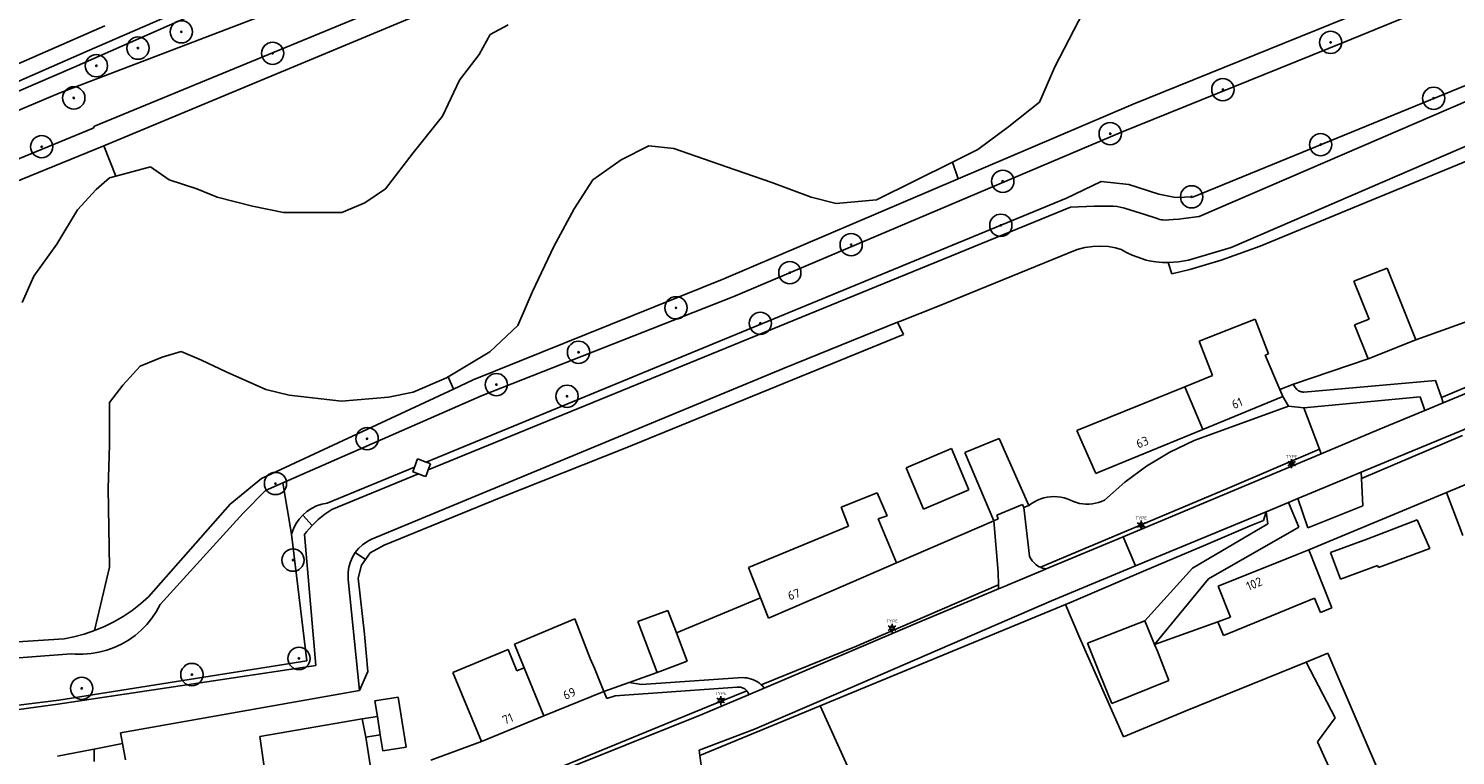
# Model space of a CAD drawing. Header units: metres. Extents: x 102000 to 105000, y 414600 to 420766.
# Tile 171 of 206: x 103229 to 103390, y 419471 to 419552. Entities that reach past the tile are written whole.
import ezdxf
from ezdxf.enums import TextEntityAlignment as Align

# ---------------------------------------------------------------- set-up
doc = ezdxf.new("R2010")
doc.units = ezdxf.units.M
doc.layers.get('0').update_dxf_attribs({"color": 8})
doc.layers.add('N-WE-GR-GRAS-A', color=252, linetype='Continuous', lineweight=18)
doc.layers.add('N-WE-GR-OEVERBEPLANTING-A', color=252, linetype='Continuous', lineweight=18)
doc.styles.add('MtXpl_NLCS-ISO', font='NLCS-ISO.ttf')
doc.styles.add('NLCS-ISO', font='NLCS-ISO.ttf')

msp = doc.modelspace()

# ---------------------------------------------------------------- hatches: boundary and pattern name
at = {"ltscale": 0.1}
h = msp.add_hatch(color=256, dxfattribs=at)
edge = h.paths.add_edge_path()
edge.add_arc((103246.6, 419552.08), 0.075, 0, 360)
h = msp.add_hatch(color=256, dxfattribs=at)
edge = h.paths.add_edge_path()
edge.add_arc((103375.53, 419550.89), 0.075, 0, 360)
h = msp.add_hatch(color=256, dxfattribs=at)
edge = h.paths.add_edge_path()
edge.add_arc((103241.73, 419550.25), 0.075, 0, 360)
h = msp.add_hatch(color=256, dxfattribs=at)
edge = h.paths.add_edge_path()
edge.add_arc((103256.84, 419549.67), 0.075, 0, 360)
h = msp.add_hatch(color=256, dxfattribs=at)
edge = h.paths.add_edge_path()
edge.add_arc((103237.07, 419548.27), 0.075, 0, 360)
h = msp.add_hatch(color=256, dxfattribs=at)
edge = h.paths.add_edge_path()
edge.add_arc((103363.44, 419545.59), 0.075, 0, 360)
h = msp.add_hatch(color=256, dxfattribs=at)
edge = h.paths.add_edge_path()
edge.add_arc((103234.53, 419544.66), 0.075, 0, 360)
h = msp.add_hatch(color=256, dxfattribs=at)
edge = h.paths.add_edge_path()
edge.add_arc((103387.08, 419544.62), 0.075, 0, 360)
h = msp.add_hatch(color=256, dxfattribs=at)
edge = h.paths.add_edge_path()
edge.add_arc((103230.93, 419539.18), 0.075, 0, 360)
h = msp.add_hatch(color=256, dxfattribs=at)
edge = h.paths.add_edge_path()
edge.add_arc((103350.8, 419540.64), 0.075, 0, 360)
h = msp.add_hatch(color=256, dxfattribs=at)
edge = h.paths.add_edge_path()
edge.add_arc((103374.41, 419539.41), 0.075, 0, 360)
h = msp.add_hatch(color=256, dxfattribs=at)
edge = h.paths.add_edge_path()
edge.add_arc((103338.75, 419535.3), 0.075, 0, 360)
h = msp.add_hatch(color=256, dxfattribs=at)
edge = h.paths.add_edge_path()
edge.add_arc((103359.93, 419533.55), 0.075, 0, 360)
h = msp.add_hatch(color=256, dxfattribs=at)
edge = h.paths.add_edge_path()
edge.add_arc((103338.53, 419530.36), 0.075, 0, 360)
h = msp.add_hatch(color=256, dxfattribs=at)
edge = h.paths.add_edge_path()
edge.add_arc((103321.74, 419528.18), 0.075, 0, 360)
h = msp.add_hatch(color=256, dxfattribs=at)
edge = h.paths.add_edge_path()
edge.add_arc((103314.86, 419525.03), 0.075, 0, 360)
h = msp.add_hatch(color=256, dxfattribs=at)
edge = h.paths.add_edge_path()
edge.add_arc((103302.09, 419521.09), 0.075, 0, 360)
h = msp.add_hatch(color=256, dxfattribs=at)
edge = h.paths.add_edge_path()
edge.add_arc((103311.55, 419519.35), 0.075, 0, 360)
h = msp.add_hatch(color=256, dxfattribs=at)
edge = h.paths.add_edge_path()
edge.add_arc((103291.16, 419516.1), 0.075, 0, 360)
h = msp.add_hatch(color=256, dxfattribs=at)
edge = h.paths.add_edge_path()
edge.add_arc((103281.94, 419512.47), 0.075, 0, 360)
h = msp.add_hatch(color=256, dxfattribs=at)
edge = h.paths.add_edge_path()
edge.add_arc((103289.87, 419511.16), 0.075, 0, 360)
h = msp.add_hatch(color=256, dxfattribs=at)
edge = h.paths.add_edge_path()
edge.add_arc((103267.44, 419506.39), 0.075, 0, 360)
h = msp.add_hatch(color=256, dxfattribs=at)
edge = h.paths.add_edge_path()
edge.add_arc((103257.16, 419501.36), 0.075, 0, 360)
h = msp.add_hatch(color=256, dxfattribs=at)
edge = h.paths.add_edge_path()
edge.add_arc((103259.13, 419492.76), 0.075, 0, 360)
h = msp.add_hatch(color=256, dxfattribs=at)
edge = h.paths.add_edge_path()
edge.add_arc((103259.79, 419481.72), 0.075, 0, 360)
h = msp.add_hatch(color=256, dxfattribs=at)
edge = h.paths.add_edge_path()
edge.add_arc((103247.78, 419479.91), 0.075, 0, 360)
h = msp.add_hatch(color=256, dxfattribs=at)
edge = h.paths.add_edge_path()
edge.add_arc((103235.42, 419478.36), 0.075, 0, 360)
at = {"layer": 'N-WE-GR-GRAS-A'}
h = msp.add_hatch(dxfattribs=at)
h.set_pattern_fill('AGR-GRAS_01-SO', color=256, scale=0.1, pattern_type=2)
h.set_pattern_definition([(0, (0, 500), (2.5, 2.5), [0.3, -2]), (45, (1, 500.5), (-0.282842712, 4.666904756), [0.3, -2]), (30, (0.2, 500.3), (0.568653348, 3.21506351), [0.3, -2]), (15, (0.8, 501.2), (0.964067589, 1.8112354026), [0.3, -2]), (135, (0.4, 505), (-0.070710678, -1.6263455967), [0.3, -2]), (150, (3, 501), (0.5392304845, -1.4660254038), [0.3, -2]), (165, (0.6, 500.1), (0.358630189, -1.752536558), [0.3, -2]), (85, (1, 501), (-2.181693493, 2.600041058), [0.3, -2]), (100, (0, 500), (-2.780294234, 1.946782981), [0.3, -2])])
edge = h.paths.add_edge_path()
edge.add_line((103210.11, 419417.08), (103217.93, 419417.64))
edge.add_line((103217.93, 419417.64), (103234.08, 419357.33))
edge.add_line((103234.08, 419357.33), (103254.83, 419362.93))
edge.add_line((103254.83, 419362.93), (103256.39, 419357.1))
edge.add_line((103256.39, 419357.1), (103316.6, 419373.21))
edge.add_line((103316.6, 419373.21), (103315.01, 419379.16))
edge.add_line((103315.01, 419379.16), (103385.83, 419398.26))
edge.add_line((103385.83, 419398.26), (103387.46, 419392.18))
edge.add_line((103387.46, 419392.18), (103406.53, 419397.2))
edge.add_line((103406.53, 419397.2), (103442.3, 419411.88))
edge.add_line((103442.3, 419411.88), (103439.47, 419418.78))
edge.add_line((103439.47, 419418.78), (103529.82, 419455.2))
edge.add_line((103529.82, 419455.2), (103532.43, 419448.85))
edge.add_line((103532.43, 419448.85), (103572.69, 419465.37))
edge.add_line((103572.69, 419465.37), (103581.63, 419492.91))
edge.add_line((103581.63, 419492.91), (103389.09, 419415.29))
edge.add_line((103389.09, 419415.29), (103250.81, 419378))
edge.add_arc((103249.58, 419382.59), 4.75, 194.9859, 285.093, ccw=False)
edge.add_line((103244.99, 419381.36), (103235.55, 419416.53))
edge.add_arc((103233.71, 419415.74), 2, 23.2211, 91.1811)
edge.add_line((103233.67, 419417.74), (103220.41, 419417.47))
edge.add_line((103220.41, 419417.47), (103210.11, 419417.08))
at = {"layer": 'N-WE-GR-OEVERBEPLANTING-A'}
h = msp.add_hatch(dxfattribs=at)
h.set_pattern_fill('AGR-BEPLANTING_SOORT_01-SO', color=256, scale=0.1, pattern_type=2)
h.set_pattern_definition([(60, (103582.13463, 419496.0748), (-0.2886752, 0.4999999), [0.144338, -0.433013]), (120, (103582.13463, 419496.0748), (-0.5773502, -1e-07), [0.144338, -0.433013]), (270, (103582.13463, 419496.07482), (0.288675, -0.5), [0.125, -0.875])])
edge = h.paths.add_edge_path()
edge.add_line((103568.8, 419452.96), (103581.63, 419492.91))
edge.add_line((103581.63, 419492.91), (103389.09, 419415.29))
edge.add_line((103389.09, 419415.29), (103250.81, 419378))
edge.add_arc((103249.58, 419382.59), 4.75, 194.9859, 285.093, ccw=False)
edge.add_line((103244.99, 419381.36), (103235.55, 419416.53))
edge.add_arc((103233.71, 419415.74), 2, 23.2211, 91.1804)
edge.add_line((103233.67, 419417.74), (103220.41, 419417.47))
edge.add_arc((103220.27, 419423.92), 6.45, 181.2023, 271.2023, ccw=False)
edge.add_line((103213.82, 419423.78), (103213.82, 419425.02))
edge.add_arc((103220.51, 419424.52), 6.71, 93.3467, 175.7141, ccw=False)
edge.add_line((103220.12, 419431.22), (103239.06, 419431.62))
edge.add_line((103239.06, 419431.62), (103291.97, 419438.06))
edge.add_line((103291.97, 419438.06), (103374.13, 419460.22))
edge.add_line((103374.13, 419460.22), (103571.21, 419539.65))
edge.add_line((103571.21, 419539.65), (103602.95, 419530.99))
edge.add_line((103602.95, 419530.99), (103600.56, 419527.5))
edge.add_line((103600.56, 419527.5), (103571.46, 419535.44))
edge.add_line((103571.46, 419535.44), (103375.41, 419456.41))
edge.add_line((103375.41, 419456.41), (103292.05, 419433.93))
edge.add_line((103292.05, 419433.93), (103239.14, 419428.02))
edge.add_line((103239.14, 419428.02), (103220.19, 419427.62))
edge.add_arc((103220.27, 419423.92), 3.7, 91.2023, 271.2023)
edge.add_line((103220.35, 419420.22), (103235.55, 419420.53))
edge.add_arc((103235.43, 419418.04), 2.5, 14.9905, 87.3009, ccw=False)
edge.add_line((103237.84, 419418.68), (103247.64, 419382.07))
edge.add_line((103247.64, 419382.07), (103247.62, 419382.16))
edge.add_arc((103249.57, 419382.58), 1.99, 192.1416, 259.5061)
edge.add_line((103249.21, 419380.62), (103250.1, 419380.66))
edge.add_line((103250.1, 419380.66), (103388.17, 419417.89))
edge.add_line((103388.17, 419417.89), (103582.13, 419496.07))
edge.add_arc((103582.99, 419494.36), 1.91, -12.4829, 116.4606, ccw=False)
edge.add_line((103584.86, 419493.95), (103571.98, 419454.28))
edge.add_line((103571.98, 419454.28), (103568.8, 419452.96))

# ---------------------------------------------------------------- linework, layer by layer
at = {"transparency": 33554687}
for p, q in [((103377.04, 419550.91), (103532.16, 419614.7)), ((103236.84, 419541.47), (103365.77, 419594.71)), ((103237.92, 419539.27), (103294.67, 419562.98)), ((103256.52, 419558.83), (103236.05, 419549.91)), ((103234.57, 419548.12), (103255.69, 419557.45)), ((103344.57, 419548.14), (103348.3, 419555.29)), ((103257.97, 419554.79), (103232.9, 419545.19)), ((103377.24, 419553.61), (103353.36, 419543.94)), ((103215.97, 419543.09), (103238.02, 419552.74)), ((103283.27, 419552.88), (103281.25, 419551.79)), ((103281.25, 419551.79), (103280, 419549.54)), ((103352.06, 419540.82), (103377.04, 419550.91)), ((103236.05, 419549.91), (103215.06, 419540.73)), ((103280, 419549.54), (103277.82, 419546.66)), ((103400.79, 419550.23), (103360.14, 419533.55)), ((103360.78, 419531.36), (103404.82, 419550.36)), ((103215.35, 419539.8), (103234.57, 419548.12)), ((103342.86, 419544.17), (103344.57, 419548.14)), ((103277.82, 419546.66), (103275.88, 419542.61)), ((103232.9, 419545.19), (103201.58, 419531.96)), ((103339.44, 419541.45), (103342.86, 419544.17)), ((103405.26, 419545.51), (103364.37, 419527.88)), ((103409.56, 419545.3), (103378.86, 419532.65)), ((103275.88, 419542.61), (103272.61, 419538.49)), ((103353.36, 419543.94), (103333.73, 419535.56)), ((103199.1, 419525.76), (103236.72, 419541.26)), ((103236.72, 419541.26), (103236.84, 419541.47)), ((103308.59, 419522.36), (103352.06, 419540.82)), ((103335.94, 419538.88), (103339.44, 419541.45)), ((103203.79, 419525.37), (103237.91, 419539.27)), ((103237.91, 419539.27), (103237.92, 419539.27)), ((103239.23, 419535.88), (103237.92, 419539.27)), ((103295.95, 419537.71), (103299.06, 419539.27)), ((103299.06, 419539.27), (103301.86, 419538.96)), ((103272.61, 419538.49), (103269.5, 419534.45)), ((103292.76, 419535.46), (103295.95, 419537.71)), ((103301.86, 419538.96), (103307.77, 419536.93)), ((103333.09, 419537.46), (103335.94, 419538.88)), ((103243.13, 419536.93), (103239.23, 419535.88)), ((103245.23, 419535.46), (103243.13, 419536.93)), ((103307.77, 419536.93), (103312.83, 419535.15)), ((103324.58, 419533.2), (103333.09, 419537.46)), ((103333.73, 419535.56), (103333.09, 419537.46)), ((103238.54, 419535.69), (103237.06, 419534.37)), ((103239.23, 419535.88), (103238.54, 419535.69)), ((103248.34, 419534.45), (103245.23, 419535.46)), ((103250.6, 419533.51), (103248.34, 419534.45)), ((103269.5, 419534.45), (103267.17, 419532.89)), ((103290.66, 419532.19), (103292.76, 419535.46)), ((103333.73, 419535.56), (103307.46, 419524.35)), ((103312.83, 419535.15), (103317.27, 419533.51)), ((103349.79, 419535.26), (103345.91, 419533.4)), ((103352.9, 419534.95), (103349.79, 419535.26)), ((103356.25, 419533.86), (103352.9, 419534.95)), ((103237.06, 419534.37), (103234.96, 419532.11)), ((103254.57, 419532.5), (103250.6, 419533.51)), ((103267.17, 419532.89), (103264.6, 419531.8)), ((103345.91, 419533.4), (103274.69, 419504.01)), ((103317.27, 419533.51), (103320.07, 419532.81)), ((103320.07, 419532.81), (103324.58, 419533.2)), ((103358.13, 419533.49), (103356.25, 419533.86)), ((103360.14, 419533.55), (103358.13, 419533.49)), ((103234.96, 419532.11), (103232.63, 419528.22)), ((103258.07, 419531.8), (103254.57, 419532.5)), ((103260.94, 419531.8), (103258.07, 419531.8)), ((103264.6, 419531.8), (103260.94, 419531.8)), ((103274.3, 419502.88), (103346.34, 419532.38)), ((103288.4, 419527.99), (103290.66, 419532.19)), ((103346.34, 419532.38), (103349.03, 419532.52)), ((103349.03, 419532.52), (103349.66, 419532.52)), ((103349.66, 419532.52), (103350.51, 419532.51)), ((103350.51, 419532.51), (103351.15, 419532.5)), ((103351.15, 419532.5), (103351.57, 419532.46)), ((103351.57, 419532.46), (103351.91, 419532.4)), ((103351.91, 419532.4), (103352.4, 419532.27)), ((103352.4, 419532.27), (103353.6, 419531.91)), ((103353.6, 419531.91), (103354.7, 419531.56)), ((103354.7, 419531.56), (103355.94, 419531.14)), ((103359.03, 419531.1), (103360.78, 419531.36)), ((103378.86, 419532.65), (103367.63, 419528.02)), ((103355.94, 419531.14), (103356.37, 419531.01)), ((103356.37, 419531.01), (103356.57, 419530.97)), ((103356.57, 419530.97), (103356.71, 419530.96)), ((103356.71, 419530.96), (103357.05, 419530.95)), ((103357.05, 419530.95), (103357.37, 419530.97)), ((103357.37, 419530.97), (103357.88, 419531.01)), ((103357.88, 419531.01), (103358.52, 419531.05)), ((103358.52, 419531.05), (103359.03, 419531.1)), ((103232.63, 419528.22), (103230.06, 419524.64)), ((103285.99, 419522.93), (103288.4, 419527.99)), ((103347.96, 419527.85), (103348.84, 419527.99)), ((103348.84, 419527.99), (103349.73, 419528.02)), ((103349.73, 419528.02), (103350.62, 419527.96)), ((103367.63, 419528.02), (103363.25, 419526.44)), ((103331.41, 419521.24), (103347.1, 419527.62)), ((103347.1, 419527.62), (103347.96, 419527.85)), ((103350.62, 419527.96), (103351.39, 419527.81)), ((103351.39, 419527.81), (103352.04, 419527.63)), ((103352.04, 419527.63), (103352.64, 419527.29)), ((103352.64, 419527.29), (103353.25, 419527.01)), ((103353.25, 419527.01), (103354.85, 419526.44)), ((103354.85, 419526.44), (103355.16, 419526.36)), ((103359.6, 419526.45), (103358.47, 419526.24)), ((103364.37, 419527.88), (103359.6, 419526.45)), ((103363.25, 419526.44), (103359.72, 419525.4)), ((103355.16, 419526.36), (103355.92, 419526.24)), ((103355.92, 419526.24), (103356.68, 419526.17)), ((103356.68, 419526.17), (103357.32, 419526.16)), ((103358.47, 419526.24), (103357.32, 419526.16)), ((103357.71, 419524.92), (103357.32, 419526.16)), ((103359.72, 419525.4), (103357.71, 419524.92)), ((103378.15, 419524.07), (103381.88, 419525.56)), ((103381.88, 419525.56), (103385.1, 419517.49)), ((103230.06, 419524.64), (103228.74, 419521.69)), ((103307.46, 419524.35), (103279.34, 419512.99)), ((103379.84, 419519.83), (103378.15, 419524.07)), ((103280.35, 419511.26), (103308.59, 419522.36)), ((103284.36, 419519.12), (103285.99, 419522.93)), ((103385.1, 419517.49), (103397.22, 419521.84)), ((103327.26, 419519.6), (103331.41, 419521.24)), ((103281.21, 419516.15), (103284.36, 419519.12)), ((103326.95, 419519.48), (103314.22, 419514.3)), ((103326.95, 419519.48), (103327.26, 419519.6)), ((103326.95, 419519.48), (103327.6, 419518.1)), ((103367.08, 419519.8), (103360.77, 419517.36)), ((103368.57, 419515.94), (103367.08, 419519.8)), ((103378.22, 419519.18), (103379.84, 419519.83)), ((103379.75, 419515.36), (103378.22, 419519.18)), ((103387.96, 419511.03), (103406.63, 419518.83)), ((103327.6, 419518.1), (103296.37, 419505.32)), ((103360.77, 419517.36), (103362.27, 419513.48)), ((103378.97, 419502.63), (103415.77, 419517.94)), ((103385.1, 419517.49), (103379.75, 419515.36)), ((103406.88, 419518.16), (103388.17, 419510.42)), ((103241.98, 419514.55), (103244.44, 419515.53)), ((103244.44, 419515.53), (103246.57, 419516.18)), ((103246.57, 419516.18), (103248.86, 419515.2)), ((103248.86, 419515.2), (103251.64, 419513.89)), ((103276.52, 419513.34), (103281.21, 419516.15)), ((103368.18, 419515.77), (103368.57, 419515.94)), ((103369.82, 419511.93), (103368.18, 419515.77)), ((103371.38, 419512.52), (103379.75, 419515.36)), ((103240.02, 419512.42), (103241.98, 419514.55)), ((103251.64, 419513.89), (103256.06, 419511.93)), ((103314.22, 419514.3), (103267.84, 419495.08)), ((103238.55, 419510.46), (103240.02, 419512.42)), ((103272.59, 419511.6), (103276.35, 419513.24)), ((103276.35, 419513.24), (103276.52, 419513.34)), ((103277.13, 419511.96), (103276.52, 419513.34)), ((103279.34, 419512.99), (103277.13, 419511.96)), ((103347.05, 419507.33), (103359.17, 419512.23)), ((103362.27, 419513.48), (103359.17, 419512.23)), ((103359.17, 419512.23), (103361.18, 419507.44)), ((103371.38, 419512.52), (103369.82, 419511.93)), ((103371.41, 419512.42), (103371.38, 419512.52)), ((103371.45, 419512.32), (103371.41, 419512.42)), ((103371.5, 419512.22), (103371.45, 419512.32)), ((103371.56, 419512.14), (103371.5, 419512.22)), ((103371.62, 419512.05), (103371.56, 419512.14)), ((103371.69, 419511.97), (103371.62, 419512.05)), ((103371.77, 419511.9), (103371.69, 419511.97)), ((103387.31, 419512.93), (103372.54, 419511.62)), ((103387.96, 419511.03), (103387.31, 419512.93)), ((103238.55, 419505.71), (103238.55, 419510.46)), ((103277.13, 419511.96), (103255.59, 419501.91)), ((103256.06, 419511.93), (103258.68, 419511.27)), ((103257.97, 419501.42), (103280.35, 419511.26)), ((103258.68, 419511.27), (103264.57, 419510.62)), ((103264.57, 419510.62), (103269.84, 419511.05)), ((103269.84, 419511.05), (103272.59, 419511.6)), ((103361.18, 419507.44), (103370.16, 419511.14)), ((103369.82, 419511.93), (103370.16, 419511.14)), ((103370.16, 419511.14), (103370.79, 419510.05)), ((103371.85, 419511.84), (103371.77, 419511.9)), ((103371.94, 419511.78), (103371.85, 419511.84)), ((103372.04, 419511.73), (103371.94, 419511.78)), ((103372.13, 419511.69), (103372.04, 419511.73)), ((103372.23, 419511.66), (103372.13, 419511.69)), ((103372.34, 419511.64), (103372.23, 419511.66)), ((103372.44, 419511.62), (103372.34, 419511.64)), ((103372.54, 419511.62), (103372.44, 419511.62)), ((103372.54, 419509.85), (103385.57, 419511.09)), ((103385.57, 419511.09), (103386.09, 419509.55)), ((103386.09, 419509.55), (103388.17, 419510.42)), ((103388.17, 419510.42), (103387.96, 419511.03)), ((103370.79, 419510.05), (103360.22, 419506.21)), ((103370.79, 419510.05), (103372.54, 419509.85)), ((103374.28, 419505.2), (103372.54, 419509.85)), ((103386.09, 419509.55), (103380.93, 419507.42)), ((103349.18, 419502.5), (103347.05, 419507.33)), ((103361.18, 419507.44), (103349.54, 419502.65)), ((103380.93, 419507.42), (103374.74, 419504.82)), ((103238.38, 419500.8), (103238.55, 419505.71)), ((103338.36, 419506.4), (103334.49, 419504.86)), ((103341.67, 419498.89), (103338.36, 419506.4)), ((103360.22, 419506.21), (103357.49, 419504.89)), ((103390.33, 419506.77), (103379, 419501.91)), ((103272.75, 419503.21), (103273.09, 419504.13)), ((103273.09, 419504.13), (103273.22, 419504.08)), ((103273.22, 419504.08), (103274.07, 419503.76)), ((103274.69, 419504.01), (103274.5, 419503.93)), ((103296.37, 419505.32), (103282.43, 419499.78)), ((103333, 419505.29), (103327.91, 419503.13)), ((103334.95, 419500.64), (103333, 419505.29)), ((103334.49, 419504.86), (103337.74, 419497.18)), ((103374.46, 419504.71), (103352.24, 419495.39)), ((103357.49, 419504.89), (103354.89, 419503.32)), ((103363.95, 419500.79), (103374.28, 419505.2)), ((103374.28, 419505.2), (103374.46, 419504.71)), ((103374.74, 419504.82), (103374.46, 419504.71)), ((103388.53, 419500.37), (103398.38, 419504.43)), ((103272.75, 419503.21), (103262.95, 419499.17)), ((103273.21, 419502.43), (103263.49, 419498.45)), ((103272.55, 419502.66), (103272.75, 419503.21)), ((103273.21, 419502.43), (103272.55, 419502.66)), ((103273.65, 419502.28), (103273.21, 419502.43)), ((103274.18, 419502.56), (103274.04, 419502.15)), ((103274.5, 419503.93), (103274.07, 419503.76)), ((103274.07, 419503.76), (103274.4, 419503.63)), ((103274.3, 419502.88), (103274.18, 419502.56)), ((103274.55, 419503.58), (103274.3, 419502.88)), ((103274.4, 419503.63), (103274.55, 419503.58)), ((103327.91, 419503.13), (103329.87, 419498.49)), ((103349.54, 419502.65), (103349.18, 419502.5)), ((103354.89, 419503.32), (103352.45, 419501.52)), ((103377.35, 419501.96), (103378.97, 419502.63)), ((103379, 419501.91), (103378.97, 419502.63)), ((103238.55, 419491.96), (103238.38, 419500.8)), ((103255.59, 419501.91), (103252.07, 419499.03)), ((103257.97, 419501.42), (103256.03, 419500.57)), ((103258.97, 419495.67), (103257.97, 419501.42)), ((103274.04, 419502.15), (103273.65, 419502.28)), ((103342.97, 419491.96), (103363.95, 419500.79)), ((103352.45, 419501.52), (103350.17, 419499.51)), ((103371.85, 419499.67), (103377.35, 419501.96)), ((103379, 419501.91), (103379.13, 419498.86)), ((103256.03, 419500.57), (103253.54, 419498.02)), ((103262.95, 419499.17), (103262.35, 419499.04)), ((103282.43, 419499.78), (103269.35, 419494.43)), ((103324.67, 419500.31), (103320.61, 419498.69)), ((103325.77, 419497.74), (103324.67, 419500.31)), ((103329.87, 419498.49), (103334.95, 419500.64)), ((103342.3, 419499.32), (103341.98, 419499.12)), ((103342.64, 419499.49), (103342.3, 419499.32)), ((103343, 419499.64), (103342.64, 419499.49)), ((103343.36, 419499.75), (103343, 419499.64)), ((103343.73, 419499.83), (103343.36, 419499.75)), ((103344.11, 419499.88), (103343.73, 419499.83)), ((103344.49, 419499.89), (103344.11, 419499.88)), ((103344.88, 419499.88), (103344.49, 419499.89)), ((103345.25, 419499.83), (103344.88, 419499.88)), ((103345.63, 419499.74), (103345.25, 419499.83)), ((103345.99, 419499.63), (103345.63, 419499.74)), ((103346.34, 419499.48), (103345.99, 419499.63)), ((103346.67, 419499.34), (103346.34, 419499.48)), ((103347.01, 419499.22), (103346.67, 419499.34)), ((103347.36, 419499.13), (103347.01, 419499.22)), ((103349.5, 419499.24), (103349.15, 419499.15)), ((103349.84, 419499.36), (103349.5, 419499.24)), ((103350.17, 419499.51), (103349.84, 419499.36)), ((103368.31, 419498.2), (103370.8, 419499.23)), ((103371.85, 419499.67), (103370.8, 419499.23)), ((103370.8, 419499.23), (103371.98, 419496.45)), ((103372.98, 419496.4), (103371.85, 419499.67)), ((103373.08, 419493.91), (103388.53, 419500.37)), ((103388.53, 419500.37), (103390.36, 419495.54)), ((103252.07, 419499.03), (103242.93, 419488.65)), ((103253.54, 419498.02), (103244.23, 419487.76)), ((103260.22, 419497.82), (103259.81, 419497.35)), ((103260.69, 419498.22), (103260.22, 419497.82)), ((103261.28, 419496.66), (103260.22, 419497.82)), ((103261.2, 419498.57), (103260.69, 419498.22)), ((103261.76, 419498.84), (103261.2, 419498.57)), ((103262.35, 419499.04), (103261.76, 419498.84)), ((103262.7, 419497.92), (103261.96, 419497.32)), ((103263.49, 419498.45), (103262.7, 419497.92)), ((103320.61, 419498.69), (103321.43, 419496.59)), ((103324.76, 419497.39), (103325.77, 419497.74)), ((103340.98, 419498.99), (103338.07, 419497.8)), ((103338.07, 419497.8), (103338.24, 419497.4)), ((103341.12, 419498.65), (103340.98, 419498.99)), ((103341.67, 419498.89), (103341.12, 419498.65)), ((103341.12, 419498.65), (103341.73, 419493.22)), ((103341.98, 419499.12), (103341.67, 419498.89)), ((103347.72, 419499.08), (103347.36, 419499.13)), ((103348.08, 419499.05), (103347.72, 419499.08)), ((103348.44, 419499.05), (103348.08, 419499.05)), ((103348.8, 419499.08), (103348.44, 419499.05)), ((103349.15, 419499.15), (103348.8, 419499.08)), ((103353.65, 419492.1), (103368.31, 419498.2)), ((103368.31, 419498.2), (103367.98, 419497.21)), ((103368.47, 419496.85), (103368.31, 419498.2)), ((103379.13, 419498.86), (103372.98, 419496.4)), ((103259.18, 419496.28), (103258.97, 419495.67)), ((103259.46, 419496.84), (103259.18, 419496.28)), ((103259.81, 419497.35), (103259.46, 419496.84)), ((103261.28, 419496.66), (103260.65, 419495.94)), ((103261.96, 419497.32), (103261.28, 419496.66)), ((103321.43, 419496.59), (103310.22, 419491.92)), ((103326.83, 419492.44), (103324.76, 419497.39)), ((103337.74, 419497.18), (103326.83, 419492.44)), ((103338.24, 419497.4), (103337.74, 419497.18)), ((103338.24, 419491.42), (103337.74, 419497.18)), ((103360.02, 419491.86), (103368.47, 419496.85)), ((103366.49, 419496.62), (103361.51, 419494.48)), ((103371.98, 419496.45), (103361.84, 419490.66)), ((103367.98, 419497.21), (103366.49, 419496.62)), ((103385.25, 419497.28), (103379.71, 419495.16)), ((103386.67, 419494.06), (103385.25, 419497.28)), ((103260.67, 419481.45), (103258.97, 419495.67)), ((103260.65, 419495.94), (103260.42, 419495.64)), ((103260.42, 419495.64), (103261.69, 419480.94)), ((103266.91, 419494.48), (103266.48, 419494.07)), ((103267.39, 419494.83), (103266.91, 419494.48)), ((103267.84, 419495.08), (103267.39, 419494.83)), ((103269.35, 419494.43), (103267.77, 419493.58)), ((103343.63, 419491.78), (103352.24, 419495.39)), ((103352.24, 419495.39), (103353.65, 419492.1)), ((103361.51, 419494.48), (103354.52, 419491.53)), ((103379.71, 419495.16), (103375.52, 419493.62)), ((103265.56, 419492.55), (103265.8, 419493.1)), ((103265.8, 419493.1), (103266.11, 419493.6)), ((103266.48, 419494.07), (103266.11, 419493.6)), ((103266.11, 419493.6), (103267.25, 419492.84)), ((103267.25, 419492.84), (103266.79, 419492.18)), ((103267.77, 419493.58), (103267.25, 419492.84)), ((103341.73, 419493.22), (103341.82, 419493.03)), ((103341.82, 419493.03), (103341.93, 419492.85)), ((103341.93, 419492.85), (103342.04, 419492.68)), ((103362.9, 419489.84), (103371.78, 419493.39)), ((103371.78, 419493.39), (103373.08, 419493.91)), ((103375.68, 419487.41), (103373.08, 419493.91)), ((103375.52, 419493.62), (103376.62, 419490.62)), ((103380.89, 419491.94), (103386.67, 419494.06)), ((103236.85, 419484.84), (103238.55, 419491.96)), ((103265.3, 419491.39), (103265.39, 419491.98)), ((103265.31, 419490.58), (103265.3, 419491.39)), ((103265.39, 419491.98), (103265.56, 419492.55)), ((103266.79, 419492.18), (103266.43, 419490.72)), ((103310.22, 419491.92), (103311.57, 419488.51)), ((103326.83, 419492.44), (103319.75, 419489.38)), ((103338.26, 419489.97), (103338.24, 419491.42)), ((103339.37, 419489.99), (103343.21, 419491.6)), ((103342.04, 419492.68), (103342.18, 419492.52)), ((103342.18, 419492.52), (103342.33, 419492.38)), ((103342.33, 419492.38), (103342.49, 419492.24)), ((103342.49, 419492.24), (103342.66, 419492.12)), ((103342.66, 419492.12), (103342.84, 419492.02)), ((103342.84, 419492.02), (103342.97, 419491.96)), ((103343.03, 419491.93), (103342.97, 419491.96)), ((103343.22, 419491.86), (103343.03, 419491.93)), ((103343.21, 419491.6), (103343.63, 419491.78)), ((103343.42, 419491.81), (103343.22, 419491.86)), ((103343.63, 419491.78), (103343.42, 419491.81)), ((103344.2, 419488.17), (103353.65, 419492.1)), ((103354.52, 419491.53), (103346.43, 419488.04)), ((103354.67, 419485.94), (103360.02, 419491.86)), ((103376.62, 419490.62), (103380.8, 419492.16)), ((103380.8, 419492.16), (103380.89, 419491.94)), ((103266.59, 419478.13), (103265.31, 419490.58)), ((103266.43, 419490.72), (103267.16, 419484.45)), ((103322.35, 419483.08), (103338.26, 419489.97)), ((103338.26, 419489.97), (103338.27, 419489.53)), ((103338.27, 419489.53), (103339.2, 419489.92)), ((103339.2, 419489.92), (103339.37, 419489.99)), ((103361.84, 419490.66), (103355.77, 419483.3)), ((103364.29, 419486.37), (103362.9, 419489.84)), ((103242.93, 419488.65), (103242.03, 419487.85)), ((103311.57, 419488.51), (103302.13, 419484.61)), ((103312.46, 419486.23), (103311.57, 419488.51)), ((103319.75, 419489.38), (103312.46, 419486.23)), ((103320.3, 419477.82), (103344.2, 419488.17)), ((103329.01, 419485.65), (103338.27, 419489.53)), ((103346.43, 419488.04), (103345.78, 419487.77)), ((103364.91, 419484.84), (103373.73, 419488.5)), ((103373.73, 419488.5), (103374.38, 419486.89)), ((103240.08, 419486.44), (103239.04, 419485.83)), ((103241.08, 419487.11), (103240.08, 419486.44)), ((103242.03, 419487.85), (103241.08, 419487.11)), ((103243.79, 419486.97), (103243.28, 419486.23)), ((103244.23, 419487.76), (103243.79, 419486.97)), ((103301.18, 419487.12), (103297.82, 419485.85)), ((103302.13, 419484.61), (103301.18, 419487.12)), ((103345.78, 419487.77), (103318.27, 419476.41)), ((103347.4, 419484), (103345.78, 419487.77)), ((103362.87, 419485.82), (103364.29, 419486.37)), ((103374.38, 419486.89), (103375.68, 419487.41)), ((103236.85, 419484.84), (103235.71, 419484.45)), ((103237.96, 419485.3), (103236.85, 419484.84)), ((103239.04, 419485.83), (103237.96, 419485.3)), ((103242.08, 419484.89), (103241.4, 419484.31)), ((103242.71, 419485.53), (103242.08, 419484.89)), ((103243.28, 419486.23), (103242.71, 419485.53)), ((103290.73, 419486.17), (103283.96, 419483.32)), ((103292.47, 419481.73), (103290.73, 419486.17)), ((103297.82, 419485.85), (103299.98, 419480.15)), ((103311.98, 419478.4), (103329.01, 419485.65)), ((103348.24, 419483.45), (103354.67, 419485.94)), ((103355.77, 419483.3), (103354.67, 419485.94)), ((103355.77, 419483.3), (103362.87, 419485.82)), ((103362.87, 419485.82), (103363.5, 419484.3)), ((103363.5, 419484.3), (103364.91, 419484.84)), ((103233.47, 419483.92), (103224.07, 419483.32)), ((103234.55, 419484.14), (103233.47, 419483.92)), ((103235.71, 419484.45), (103234.55, 419484.14)), ((103239.89, 419483.34), (103239.07, 419482.96)), ((103240.66, 419483.79), (103239.89, 419483.34)), ((103241.4, 419484.31), (103240.66, 419483.79)), ((103267.16, 419484.45), (103267.52, 419480.25)), ((103283.96, 419483.32), (103285.06, 419480.66)), ((103302.13, 419484.61), (103303.34, 419481.42)), ((103352.3, 419472.9), (103347.4, 419484)), ((103349.66, 419479.88), (103348.24, 419483.45)), ((103355.77, 419483.3), (103356.09, 419482.54)), ((103234.23, 419482.22), (103224.39, 419481.48)), ((103234.68, 419482.19), (103234.23, 419482.22)), ((103235.58, 419482.19), (103234.68, 419482.19)), ((103236.48, 419482.26), (103235.58, 419482.19)), ((103237.36, 419482.41), (103236.48, 419482.26)), ((103238.23, 419482.65), (103237.36, 419482.41)), ((103239.07, 419482.96), (103238.23, 419482.65)), ((103283.26, 419482.72), (103277.04, 419480.15)), ((103284.23, 419480.33), (103283.26, 419482.72)), ((103292.93, 419480.61), (103292.47, 419481.73)), ((103311.64, 419478.77), (103322.35, 419483.08)), ((103356.09, 419482.54), (103357.38, 419479.23)), ((103372.77, 419481.31), (103375.2, 419482.3)), ((103375.2, 419482.3), (103383.13, 419463.85)), ((103261.69, 419480.94), (103232.75, 419476.59)), ((103232.84, 419477.03), (103260.67, 419481.45)), ((103267.52, 419480.25), (103266.59, 419478.13)), ((103277.04, 419480.15), (103280.28, 419472.39)), ((103285.06, 419480.66), (103284.23, 419480.33)), ((103287.28, 419475.26), (103285.06, 419480.66)), ((103293.99, 419478.01), (103292.93, 419480.61)), ((103299.98, 419480.15), (103296.84, 419479.03)), ((103303.34, 419481.42), (103299.98, 419480.15)), ((103372.77, 419481.31), (103359.2, 419475.8)), ((103376.02, 419475.04), (103372.77, 419481.31)), ((103296.84, 419479.03), (103293.99, 419478.01)), ((103308.96, 419478.49), (103295.27, 419477.53)), ((103298.23, 419478.78), (103296.84, 419479.03)), ((103309.54, 419479.57), (103298.23, 419478.78)), ((103309.06, 419478.5), (103308.96, 419478.49)), ((103309.16, 419478.5), (103309.06, 419478.5)), ((103309.26, 419478.5), (103309.16, 419478.5)), ((103309.35, 419478.48), (103309.26, 419478.5)), ((103309.45, 419478.46), (103309.35, 419478.48)), ((103309.54, 419478.43), (103309.45, 419478.46)), ((103309.8, 419479.56), (103309.54, 419479.57)), ((103309.63, 419478.39), (103309.54, 419478.43)), ((103309.72, 419478.34), (103309.63, 419478.39)), ((103310.05, 419479.53), (103309.8, 419479.56)), ((103310.3, 419479.48), (103310.05, 419479.53)), ((103310.24, 419477.65), (103311.98, 419478.4)), ((103310.55, 419479.41), (103310.3, 419479.48)), ((103310.79, 419479.32), (103310.55, 419479.41)), ((103311.02, 419479.21), (103310.79, 419479.32)), ((103311.24, 419479.08), (103311.02, 419479.21)), ((103311.45, 419478.93), (103311.24, 419479.08)), ((103311.64, 419478.77), (103311.45, 419478.93)), ((103311.82, 419478.59), (103311.64, 419478.77)), ((103311.98, 419478.4), (103311.82, 419478.59)), ((103350.99, 419476.67), (103349.66, 419479.88)), ((103357.38, 419479.23), (103350.99, 419476.67)), ((103203.16, 419473.35), (103232.84, 419477.03)), ((103266.59, 419478.13), (103239.78, 419473.37)), ((103266.59, 419478.13), (103239.78, 419473.37)), ((103270.91, 419477.38), (103268.3, 419476.95)), ((103268.3, 419476.95), (103268.59, 419475.2)), ((103271.82, 419471.75), (103270.91, 419477.38)), ((103293.99, 419478.01), (103287.28, 419475.26)), ((103294.34, 419477.24), (103293.99, 419478.01)), ((103295.27, 419477.53), (103294.34, 419477.24)), ((103304.99, 419475.42), (103310.24, 419477.65)), ((103305.68, 419476.32), (103310.02, 419478.09)), ((103309.8, 419478.29), (103309.72, 419478.34)), ((103309.88, 419478.23), (103309.8, 419478.29)), ((103309.95, 419478.16), (103309.88, 419478.23)), ((103310.02, 419478.09), (103309.95, 419478.16)), ((103310.02, 419478.09), (103310.07, 419478.01)), ((103310.07, 419478.01), (103310.13, 419477.93)), ((103310.13, 419477.93), (103310.17, 419477.84)), ((103310.17, 419477.84), (103310.21, 419477.75)), ((103310.21, 419477.75), (103310.24, 419477.65)), ((103310.88, 419473.79), (103320.3, 419477.82)), ((103232.75, 419476.59), (103204.24, 419472.75)), ((103268.59, 419475.2), (103266.89, 419474.93)), ((103268.59, 419475.2), (103268.92, 419473.15)), ((103287.28, 419475.26), (103280.28, 419472.39)), ((103288.01, 419468.62), (103304.99, 419475.42)), ((103289.57, 419469.71), (103305.68, 419476.32)), ((103318.27, 419476.41), (103304.76, 419470.83)), ((103330.86, 419448.55), (103318.27, 419476.41)), ((103359.2, 419475.8), (103352.3, 419472.9)), ((103266.89, 419474.93), (103255.39, 419472.94)), ((103267.28, 419472.89), (103266.89, 419474.93)), ((103304.68, 419471.43), (103310.88, 419473.79)), ((103374.06, 419472.35), (103376.02, 419475.04)), ((103240, 419472.18), (103236.8, 419471.55)), ((103239.78, 419473.37), (103240, 419472.18)), ((103239.78, 419473.37), (103240, 419472.18)), ((103240, 419472.18), (103240.34, 419470.33)), ((103240, 419472.18), (103240.34, 419470.33)), ((103255.39, 419472.94), (103256.15, 419467.7)), ((103267.28, 419472.89), (103268.92, 419473.15)), ((103267.82, 419469.54), (103267.28, 419472.89)), ((103268.92, 419473.15), (103269.21, 419471.33)), ((103280.28, 419472.39), (103274.6, 419470.29)), ((103378.74, 419462.08), (103374.06, 419472.35)), ((103232.7, 419470.74), (103236.59, 419471.51)), ((103236.59, 419471.51), (103236.8, 419471.55)), ((103236.8, 419471.55), (103236.8, 419470.13)), ((103269.21, 419471.33), (103271.82, 419471.75)), ((103304.76, 419470.83), (103304.68, 419471.43)), ((103304.76, 419470.83), (103304.98, 419469.17))]:
    msp.add_line(p, q, dxfattribs=at)
at = {"ltscale": 0.1}
for p, q in [((103371.15, 419503.83), (103371.15, 419504.09)), ((103370.93, 419503.71), (103370.71, 419503.83)), ((103370.93, 419503.45), (103370.71, 419503.33)), ((103371.15, 419503.33), (103371.15, 419503.07)), ((103371.37, 419503.71), (103371.59, 419503.83)), ((103371.37, 419503.45), (103371.59, 419503.33)), ((103354.05, 419496.83), (103353.83, 419496.96)), ((103354.05, 419496.58), (103353.83, 419496.45)), ((103354.27, 419496.96), (103354.27, 419497.21)), ((103354.27, 419496.45), (103354.27, 419496.2)), ((103354.49, 419496.83), (103354.71, 419496.96)), ((103354.49, 419496.58), (103354.71, 419496.45)), ((103326.11, 419485.24), (103325.89, 419485.37)), ((103326.11, 419484.99), (103325.89, 419484.86)), ((103326.33, 419485.37), (103326.33, 419485.62)), ((103326.33, 419484.86), (103326.33, 419484.61)), ((103326.55, 419485.24), (103326.77, 419485.37)), ((103326.55, 419484.99), (103326.77, 419484.86)), ((103306.89, 419477.12), (103306.67, 419477.25)), ((103306.89, 419476.87), (103306.67, 419476.75)), ((103307.11, 419477.25), (103307.11, 419477.5)), ((103307.32, 419477.12), (103307.54, 419477.25)), ((103307.32, 419476.87), (103307.54, 419476.75)), ((103307.11, 419476.75), (103307.11, 419476.49))]:
    msp.add_line(p, q, dxfattribs=at)
for p, q in [((103370.92, 419503.68), (103371.38, 419503.68)), ((103370.92, 419503.48), (103371.38, 419503.48)), ((103354.04, 419496.81), (103354.5, 419496.81)), ((103354.04, 419496.61), (103354.5, 419496.61)), ((103326.1, 419485.22), (103326.56, 419485.22)), ((103326.1, 419485.02), (103326.56, 419485.02)), ((103306.87, 419477.1), (103307.34, 419477.1)), ((103306.87, 419476.9), (103307.34, 419476.9))]:
    msp.add_line(p, q)
for centre, radius in [((103246.6, 419552.08), 1.25), ((103246.6, 419552.08), 0.0225), ((103375.53, 419550.89), 1.25), ((103241.73, 419550.25), 1.25), ((103256.84, 419549.67), 1.25), ((103375.53, 419550.89), 0.0225), ((103237.07, 419548.27), 1.25), ((103241.73, 419550.25), 0.0225), ((103256.84, 419549.67), 0.0225), ((103237.07, 419548.27), 0.0225), ((103234.53, 419544.66), 1.25), ((103363.44, 419545.59), 1.25), ((103363.44, 419545.59), 0.0225), ((103387.08, 419544.62), 1.25), ((103234.53, 419544.66), 0.0225), ((103387.08, 419544.62), 0.0225), ((103350.8, 419540.64), 1.25), ((103230.93, 419539.18), 1.25), ((103230.93, 419539.18), 0.0225), ((103350.8, 419540.64), 0.0225), ((103374.41, 419539.41), 1.25), ((103374.41, 419539.41), 0.0225), ((103338.75, 419535.3), 1.25), ((103338.75, 419535.3), 0.0225), ((103359.93, 419533.55), 1.25), ((103359.93, 419533.55), 0.0225), ((103338.53, 419530.36), 1.25), ((103338.53, 419530.36), 0.0225), ((103321.74, 419528.18), 1.25), ((103321.74, 419528.18), 0.0225), ((103314.86, 419525.03), 1.25), ((103314.86, 419525.03), 0.0225), ((103302.09, 419521.09), 1.25), ((103302.09, 419521.09), 0.0225), ((103311.55, 419519.35), 1.25), ((103311.55, 419519.35), 0.0225), ((103291.16, 419516.1), 1.25), ((103291.16, 419516.1), 0.0225), ((103281.94, 419512.47), 1.25), ((103281.94, 419512.47), 0.0225), ((103289.87, 419511.16), 1.25), ((103289.87, 419511.16), 0.0225), ((103267.44, 419506.39), 1.25), ((103267.44, 419506.39), 0.0225), ((103257.16, 419501.36), 1.25), ((103257.16, 419501.36), 0.0225), ((103259.13, 419492.76), 1.25), ((103259.13, 419492.76), 0.0225), ((103259.79, 419481.72), 1.25), ((103259.79, 419481.72), 0.0225), ((103247.78, 419479.91), 1.25), ((103235.42, 419478.36), 1.25), ((103235.42, 419478.36), 0.0225), ((103247.78, 419479.91), 0.0225)]:
    msp.add_circle(centre, radius)
for centre, radius in [((103246.6, 419552.08), 0.075), ((103375.53, 419550.89), 0.075), ((103241.73, 419550.25), 0.075), ((103256.84, 419549.67), 0.075), ((103237.07, 419548.27), 0.075), ((103363.44, 419545.59), 0.075), ((103234.53, 419544.66), 0.075), ((103387.08, 419544.62), 0.075), ((103230.93, 419539.18), 0.075), ((103350.8, 419540.64), 0.075), ((103374.41, 419539.41), 0.075), ((103338.75, 419535.3), 0.075), ((103359.93, 419533.55), 0.075), ((103338.53, 419530.36), 0.075), ((103321.74, 419528.18), 0.075), ((103314.86, 419525.03), 0.075), ((103302.09, 419521.09), 0.075), ((103311.55, 419519.35), 0.075), ((103291.16, 419516.1), 0.075), ((103281.94, 419512.47), 0.075), ((103289.87, 419511.16), 0.075), ((103267.44, 419506.39), 0.075), ((103371.15, 419503.58), 0.253), ((103257.16, 419501.36), 0.075), ((103354.27, 419496.71), 0.253), ((103259.13, 419492.76), 0.075), ((103326.33, 419485.12), 0.253), ((103259.79, 419481.72), 0.075), ((103247.78, 419479.91), 0.075), ((103235.42, 419478.36), 0.075), ((103307.11, 419477), 0.253)]:
    msp.add_circle(centre, radius, dxfattribs=at)

# ---------------------------------------------------------------- texts
at = {"transparency": 33554687, "style": 'MtXpl_NLCS-ISO'}
for s, rotation, p in [('61', 22.0016, (103364.68, 419509.7)), ('63', 22.0016, (103353.96, 419505.28)), ('67', 16.9596, (103314.81, 419488.24)), ('102', 22.5745, (103366.32, 419489.3)), ('69', 22.8037, (103289.68, 419477.05)), ('71', 22.2308, (103282.88, 419474.27))]:
    msp.add_text(s, height=1, rotation=rotation, dxfattribs=at).set_placement(p)
at = {"style": 'NLCS-ISO'}
for p in [(103371.15, 419504.09), (103354.27, 419497.21), (103326.33, 419485.62), (103307.11, 419477.5)]:
    msp.add_attdef('TYPE', text='', height=0.36, dxfattribs=at).set_placement(p, align=Align.BOTTOM_CENTER)

doc.saveas('drawing.dxf')
